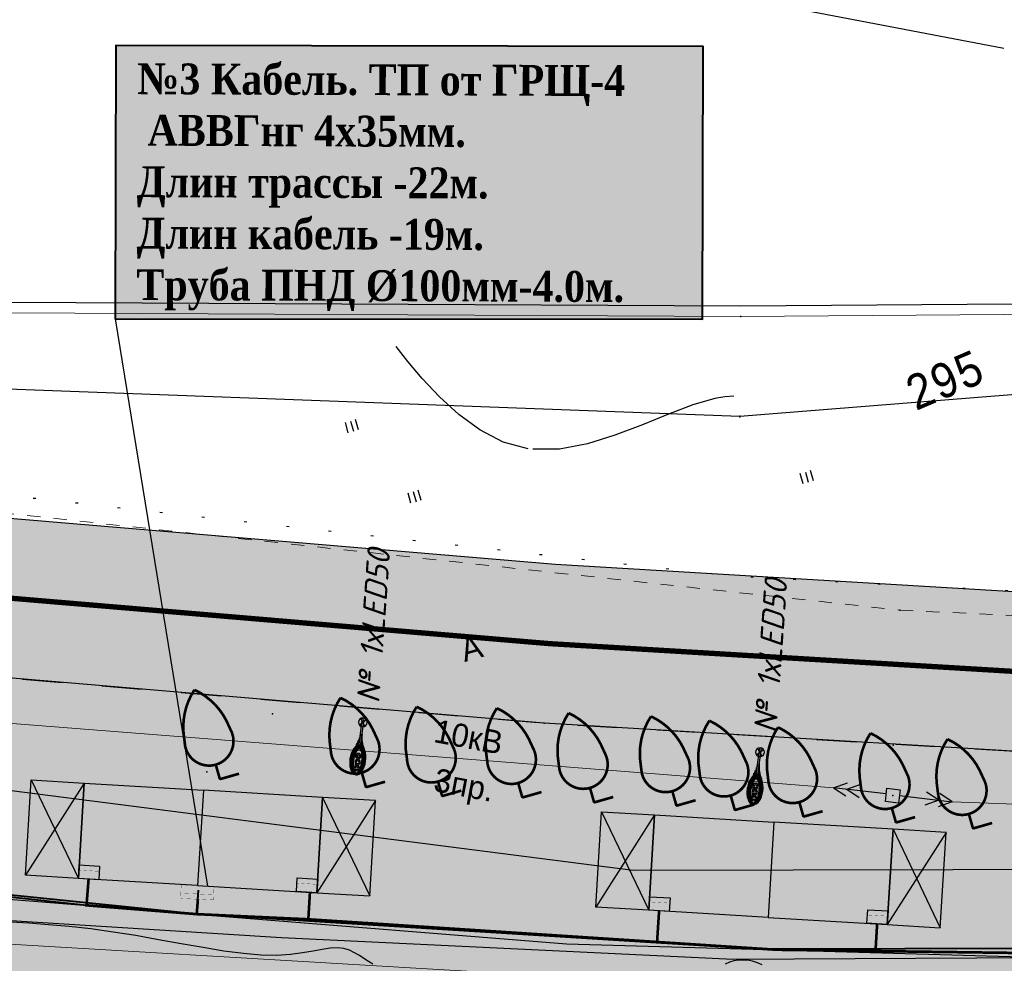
# Model space of a CAD drawing. Extents: x 4085 to 16701, y -65 to 10948.
# Tile 193 of 256: x 15022 to 15059, y 10819 to 10854. Entities that reach past the tile are written whole.
import ezdxf
from ezdxf.xclip import XClip

# ---------------------------------------------------------------- set-up
doc = ezdxf.new("R2010")
doc.units = 0
doc.header["$MEASUREMENT"] = 0
doc.header["$XCLIPFRAME"] = 0
for name, pattern in [('ACAD_ISO03W100', [30, 12, -18]), ('CONTI', [0]), ('STRIHSMALL', [1, 0.5, -0.5]), ('Д_ТРОТ_ТРУБА', [3, 1.5, -1.5]), ('ДОРОГИ_СТРОЯЩ', [9, 8, -1]), ('Контура низ откосов  Штриховая 0.1-0.5 - - - - - - -', [0.6, 0.1, -0.5]), ('РА_КОНТУРЫ', [1.5, 0, -1.5])]:
    doc.linetypes.add(name, pattern=pattern)
doc.layers.get('0').update_dxf_attribs({"color": 250, "linetype": 'CONTI'})
for name, color, linetype in [('(0001) граница', 7, 'Continuous'), ('(013) Газ', 30, 'ИК_Газопровод -------г--------'), ('(014) Водопровод', 5, 'ИК_Водопровод -------в--------'), ('(022) Возд. Линии', 7, 'Continuous'), ('(025) Дорога', 7, 'Continuous'), ('(035) Откосы', 7, 'Continuous'), ('(036) Растительность', 7, 'Continuous'), ('(037) Контуры', 7, 'Контура низ откосов  Штриховая 0.1-0.5 - - - - - - -'), ('(038) Деревья', 7, 'Continuous'), ('(040) Ограда', 7, 'Continuous'), ('GOR_BDEFAULT', 212, 'CONTI'), ('PI_TTDEFAULT', 5, 'CONTI'), ('Трассы.Дискретная модель.Подошвы откосов', 7, 'Continuous'), ('Электрика', 7, 'Continuous')]:
    doc.layers.add(name, color=color, linetype=linetype)
doc.layers.add('.', color=7, linetype='Continuous', lineweight=15)
doc.layers.add('0ZG - GOR-INCE', color=5, linetype='Continuous', lineweight=15)
doc.styles.add('BM-431', font='txt')
doc.styles.add('ISOCPEUR_0001', font='isocpeur.TTF', dxfattribs={"height": 0.2})
doc.styles.add('SHRFT', font='isocteur.ttf', dxfattribs={"width": 0.75})
doc.styles.get("Standard").update_dxf_attribs({"font": 'times.ttf'})
doc.linetypes.add('ИК_Водопровод -------в--------', pattern='A,9,-0.6,["В",Standard,S=1.199999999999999,R=0,X=0,Y=-0.6],-1.199999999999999', length=10.8)
doc.linetypes.add('ИК_Газопровод -------г--------', pattern='A,9,-0.6,["Г",Standard,S=1.199999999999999,R=0,X=0,Y=-0.6],-1.199999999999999', length=10.8)
doc.linetypes.add('ОГРАДА_ГЛИН', pattern='A,4,["|",Standard,S=0.8,R=0,X=0,Y=-0.8],0.5,["|",Standard,S=0.8,R=0,X=0,Y=-0.8],3.5', length=8)
doc.linetypes.add('ОТКОСЫ_НЕУКР', pattern='A,0.5,["|",Standard,S=1.199999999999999,R=0,X=0,Y=-1.199999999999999],1,["|",Standard,S=0.5,R=0,X=0,Y=-0.5],0.5', length=2)
pattern_1 = [(0, (0, 0), (0, 0.125), []), (90, (0, 0), (-0.125, 7.654042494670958e-18), [])]

# ---------------------------------------------------------------- blocks, each defined once
blk = doc.blocks.new('wedwedwedewdewd')
at = {"layer": '.', "linetype": 'Continuous'}
h = blk.add_hatch(color=256, dxfattribs=at)
h.dxf.hatch_style = 1
h.set_gradient(color1=(255, 217, 179), color2=(255, 209, 163), one_color=1, tint=0.8199999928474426, name='HEMISPHERICAL')
h.paths.add_polyline_path([(16128.6629179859, 10756.6104308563), (16126.6629179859, 10756.6104308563), (16126.6629179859, 10760.2104308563), (16128.6629179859, 10760.2104308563)])
h.paths.add_polyline_path([(16137.6629179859, 10756.6104308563), (16139.6629179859, 10756.6104308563), (16139.6629179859, 10760.2104308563), (16137.6629179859, 10760.2104308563)])
h = blk.add_hatch(color=256, dxfattribs=at)
h.dxf.hatch_style = 1
h.set_gradient(color1=(255, 127, 127), color2=(255, 133, 133), one_color=1, tint=0.7599999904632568, name='HEMISPHERICAL')
h.paths.add_polyline_path([(16133.1629179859, 10760.2104308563), (16133.1629179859, 10756.6104308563), (16137.6629179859, 10756.6104308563), (16137.6629179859, 10760.2104308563)])
h.paths.add_polyline_path([(16133.1629179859, 10760.2104308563), (16133.1629179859, 10756.6104308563), (16128.6629179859, 10756.6104308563), (16128.6629179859, 10760.2104308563)])
at = {"linetype": 'Continuous'}
for points in [[(16128.6629179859, 10756.6104308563), (16126.6629179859, 10756.6104308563), (16126.6629179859, 10760.2104308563), (16128.6629179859, 10760.2104308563)], [(16133.1629179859, 10760.2104308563), (16133.1629179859, 10756.6104308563), (16128.6629179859, 10756.6104308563), (16128.6629179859, 10760.2104308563)], [(16133.1629179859, 10760.2104308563), (16133.1629179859, 10756.6104308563), (16137.6629179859, 10756.6104308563), (16137.6629179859, 10760.2104308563)], [(16137.6629179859, 10756.6104308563), (16139.6629179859, 10756.6104308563), (16139.6629179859, 10760.2104308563), (16137.6629179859, 10760.2104308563)]]:
    blk.add_lwpolyline(points, close=True, dxfattribs=at)
for points in [[(16126.6629179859, 10760.2104308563), (16128.6629179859, 10756.6104308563)], [(16128.6629179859, 10760.2104308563), (16126.6629179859, 10756.6104308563)], [(16137.6629179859, 10760.2104308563), (16139.6629179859, 10756.6104308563)], [(16139.6629179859, 10760.2104308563), (16137.6629179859, 10756.6104308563)]]:
    blk.add_lwpolyline(points, dxfattribs=at)
blk = doc.blocks.new('Frukt')
at = {"const_width": 0.05}
for points in [[(-0.4205244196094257, 1.022529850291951, -0.1691763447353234), (1e-16, 1.75, -0.2441870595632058)], [(0.4205244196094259, 1.022529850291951, 0.1691763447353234), (1e-16, 1.75, 0.2441870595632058)], [(-0.4584567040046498, 0.7797198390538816, 1.08086464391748), (0.4584567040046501, 0.7797198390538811, 1.08086464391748)]]:
    blk.add_lwpolyline(points, format="xyb", dxfattribs=at)
for points in [[(-0.4205244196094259, 1.022529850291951), (-0.4584567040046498, 0.7797198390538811)], [(0.4205244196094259, 1.022529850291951), (0.4584567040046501, 0.7797198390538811)], [(0, 0), (0, 0.2749118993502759)], [(0, 0), (0.375, 0)]]:
    blk.add_lwpolyline(points, dxfattribs=at)
blk.add_lwpolyline([(0, 0), (0, 0.2749118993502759)])
blk = doc.blocks.new('SAFASDSADSD')
at = {"layer": '(038) Деревья', "color": 253, "linetype": 'Continuous', "xscale": 2, "yscale": 2, "zscale": 2, "rotation": 15.91962328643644}
for p in [(15435.62842464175, 10293.45722204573, -0.6399999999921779), (15441.13232691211, 10293.15530119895, -0.8279999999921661), (15444.0043858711, 10292.82022309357, -0.674999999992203), (15447.02492116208, 10292.76666642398, -0.6589999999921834), (15449.72946732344, 10292.58138766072, -0.7379999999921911), (15452.83238743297, 10292.45774003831, -0.7429999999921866), (15455.03145638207, 10292.29466730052, -0.8619999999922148), (15457.61921758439, 10292.04487967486, -0.8489999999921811), (15461.1039558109, 10291.82215972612, -0.6479999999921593), (15464.00628420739, 10291.59970560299, -0.8339999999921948)]:
    blk.add_blockref('Frukt', p, dxfattribs=at)
blk = doc.blocks.new('strela1')
at = {"layer": '(022) Возд. Линии'}
for p, q in [((-2, 0), (-1.5, 0.25)), ((0, 0), (-2, 0)), ((-2, 0), (-1.5, -0.25)), ((-1.5, 0), (-1, 0.25)), ((-1.5, 0), (-1, -0.25))]:
    blk.add_line(p, q, dxfattribs=at)
blk = doc.blocks.new('strela2')
at = {"layer": '(022) Возд. Линии'}
for p, q in [((0, 0), (2, 0)), ((1.5, 0), (1, 0.25)), ((1.5, 0), (1, -0.25)), ((2, 0), (1.5, 0.25)), ((2, 0), (1.5, -0.25))]:
    blk.add_line(p, q, dxfattribs=at)
blk = doc.blocks.new('U1062')
blk.add_lwpolyline([(-0.4981749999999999, -0.5072450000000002), (-0.4981749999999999, 0.4927550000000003), (0.5018250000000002, 0.4927550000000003), (0.5018250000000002, -0.5072450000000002)], close=True)
at = {"color": 4, "oblique": 15}
blk.add_attdef('Z', (1.096646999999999, -0.875141), '', height=2, dxfattribs=at)
blk = doc.blocks.new('I04020')
for p, q in [((-0.8, 0), (-0.8, 1.599999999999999)), ((0, 1.599999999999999), (0, 0)), ((0.8, 0), (0.8, 1.599999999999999))]:
    blk.add_line(p, q)
blk = doc.blocks.new('DWQDWQDWQDW')
at = {"layer": '(013) Газ', "color": 253, "elevation": -293.957, "flags": 128}
blk.add_lwpolyline([(16593.83506903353, 8974.110468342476), (16588.96545963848, 8968.736761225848), (16632.98667265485, 8943.083242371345), (16704.89038168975, 8901.987053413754), (16713.49512867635, 8898.601605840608), (16716.29561868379, 8902.06056614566), (16753.91639659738, 8891.037372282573), (16792.22739751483, 8888.710553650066), (16830.89549945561, 8890.879287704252), (16830.50853180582, 8918.83143865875)], dxfattribs=at)
at = {"layer": '(014) Водопровод', "color": 253, "elevation": -0.2139999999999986, "flags": 128}
blk.add_lwpolyline([(16576.37112010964, 8963.692651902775), (16647.22021744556, 8922.774417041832), (16676.61723473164, 8903.063879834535), (16729.17879445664, 8880.612172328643), (16787.81512696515, 8871.698870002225), (16848.04605080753, 8870.409413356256), (16903.72827593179, 8877.875031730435), (16942.08651437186, 8888.592403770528), (16968.85804464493, 8898.019312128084), (16985.97840509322, 8906.188265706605), (17005.34272647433, 8917.325592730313), (17029.56370210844, 8932.37398698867), (17030.32106021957, 8934.643155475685)], dxfattribs=at)
at = {"layer": '(025) Дорога', "color": 253, "linetype": 'Д_ТРОТ_ТРУБА', "elevation": -0.4010000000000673, "flags": 128}
blk.add_lwpolyline([(16566.95710446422, 8968.774648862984), (16581.35964468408, 8962.579843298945), (16593.92467366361, 8956.537509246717), (16606.68271899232, 8949.315799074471), (16619.4903360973, 8941.466356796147), (16632.3521543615, 8933.527680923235), (16644.7375996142, 8925.950764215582), (16657.88819308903, 8918.769131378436), (16670.94665096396, 8911.584201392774), (16683.91161958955, 8904.281972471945), (16697.34266377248, 8897.96886783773), (16711.11165083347, 8892.342929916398), (16724.9216501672, 8887.512931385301), (16739.10714151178, 8883.503847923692), (16753.61875502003, 8880.664484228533), (16784.58704305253, 8877.32039776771), (16810.58901265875, 8875.154393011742), (16851.88239628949, 8872.593959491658), (16870.9045429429, 8873.190305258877), (16896.32836116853, 8876.784183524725), (16922.73497409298, 8884.704644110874), (16937.64509330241, 8890.028293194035), (16946.15470516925, 8892.230724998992), (16961.10083296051, 8897.336424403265), (16974.97421041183, 8903.031104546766), (16988.47571634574, 8909.838002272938), (17001.44256465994, 8917.787105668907), (17014.22299669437, 8926.21469412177), (17017.81314260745, 8929.256083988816)], dxfattribs=at)
at = {"layer": '(035) Откосы', "color": 253, "linetype": 'ОТКОСЫ_НЕУКР', "ltscale": 1.5, "elevation": -0.6170000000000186, "flags": 128}
blk.add_lwpolyline([(16739.45308839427, 8875.20530978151), (16758.92019256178, 8871.7201008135), (16785.23249284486, 8868.989124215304), (16834.46331352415, 8866.430057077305), (16872.30635476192, 8865.117805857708), (16894.6491773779, 8865.49292062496), (16897.6269511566, 8866.243948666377), (16919.04864691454, 8873.140999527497), (16955.05316177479, 8885.96822939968), (16990.55466388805, 8900.238315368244), (17022.49028712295, 8919.820872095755)], dxfattribs=at)
at = {"layer": '(037) Контуры', "color": 253, "linetype": 'РА_КОНТУРЫ', "elevation": 0.1370000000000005, "flags": 128}
blk.add_lwpolyline([(16709.93101087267, 8900.003870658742), (16727.13231965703, 8893.835471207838), (16737.69941842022, 8890.020052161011), (16764.36353580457, 8886.408268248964), (16791.92882026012, 8882.68535570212), (16826.8782259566, 8880.017210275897), (16829.39197099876, 8881.426574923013), (16830.10129526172, 8884.267925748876), (16830.31817282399, 8891.853615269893)], dxfattribs=at)
at = {"layer": '(040) Ограда', "color": 253, "linetype": 'ОГРАДА_ГЛИН', "ltscale": 0.5, "elevation": 0.1370000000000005, "flags": 128}
blk.add_lwpolyline([(16711.29915377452, 8902.988500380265), (16714.09985229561, 8901.531539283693), (16715.19022451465, 8903.42581412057), (16754.76966630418, 8893.926719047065), (16792.35856682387, 8892.861280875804), (16829.90656992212, 8892.260254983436), (16829.68568297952, 8900.108678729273), (16829.1840738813, 8917.931555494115)], dxfattribs=at)
at = {"color": 253, "linetype": 'Continuous', "elevation": -0.6170000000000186}
blk.add_lwpolyline([(16558.80255977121, 8945.946029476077), (16570.6070005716, 8947.717188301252, -0.07815532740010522), (16597.94249155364, 8942.058203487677), (16620.12967143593, 8929.197915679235, 0.02195865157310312), (16680.08866086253, 8893.238522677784, 0.01496813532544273), (16723.48298193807, 8876.757839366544), (16750.88513959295, 8870.57602320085), (16790.77832134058, 8867.279309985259), (16872.31370058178, 8863.893621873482), (16895.15054692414, 8864.321306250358), (16944.32124811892, 8880.133131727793), (16994.43535242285, 8899.563749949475), (17012.77464116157, 8910.375999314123), (17023.26825659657, 8917.9292242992)], format="xyb", dxfattribs=at)
at = {"color": 253, "linetype": 'Continuous'}
for points, elevation in [([(16711.11455305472, 8902.633644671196), (16714.25530054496, 8900.999785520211), (16715.38769388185, 8902.96706253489), (16754.71675908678, 8893.528058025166), (16792.3496989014, 8892.461371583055), (16830.31817282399, 8891.853615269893), (16830.08552465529, 8900.119931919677), (16829.58391555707, 8917.942808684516)], 0.1370000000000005), ([(16737.97634096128, 8880.481025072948), (16795.4310455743, 8874.631195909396)], 0.4177193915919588), ([(16799.88561185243, 8873.995275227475), (16854.4341576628, 8870.687731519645)], 0.5227193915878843)]:
    blk.add_lwpolyline(points, dxfattribs=dict(at, elevation=elevation))
at = {"color": 253, "linetype": 'STRIHSMALL', "elevation": -0.1080000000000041}
blk.add_lwpolyline([(16683.38293585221, 8910.534855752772), (16713.86271344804, 8896.817288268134), (16737.53588446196, 8889.268521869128), (16798.08475644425, 8881.262483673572), (16829.05295367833, 8879.045837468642), (16831.14934190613, 8881.717680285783), (16831.25646008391, 8899.907069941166), (16831.3587894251, 8917.283282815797)], dxfattribs=at)
at = {"layer": 'GOR_BDEFAULT', "color": 253}
for points in [[(16784.23254662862, 8887.670188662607, 1.043000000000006), (16783.29392544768, 8887.943300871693, 1.043000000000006), (16782.42627346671, 8888.420774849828, 1.043000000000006), (16781.63999533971, 8889.022658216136, 1.043000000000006), (16780.92828191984, 8889.695538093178, 1.043000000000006), (16780.3011764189, 8890.400689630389, 1.043000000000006), (16779.76908173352, 8891.058167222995, 1.043000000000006), (16779.3395301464, 8891.638927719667, 1.043000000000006)], [(16792.02190475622, 8889.46306356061, 1.043000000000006), (16791.67521992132, 8889.445467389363, 1.043000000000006), (16791.30702683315, 8889.391301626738, 1.043000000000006), (16790.47456744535, 8889.175404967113, 1.043000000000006), (16789.5460338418, 8888.851947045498, 1.043000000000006), (16788.55010511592, 8888.469681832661, 1.043000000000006), (16787.50792531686, 8888.106417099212, 1.043000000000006), (16786.4603624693, 8887.803742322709, 1.043000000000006), (16785.41171403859, 8887.62475498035, 1.043000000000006), (16784.40499552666, 8887.642598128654, 1.043000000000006)], [(16792.58404419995, 8868.023725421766, 0.02799999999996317), (16792.40867197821, 8868.102115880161, 0.02799999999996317), (16792.22613948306, 8868.168306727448, 0.02799999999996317), (16792.0511555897, 8868.205467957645, 0.02799999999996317), (16791.8715270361, 8868.220755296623, 0.02799999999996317), (16791.69693272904, 8868.216682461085, 0.02799999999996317), (16791.5273706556, 8868.193257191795, 0.02799999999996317), (16791.35316392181, 8868.147958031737, 0.02799999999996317), (16791.19366883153, 8868.085818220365, 0.02799999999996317)], [(16777.91861819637, 8868.394945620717, 0.02799999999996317), (16777.75756979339, 8868.49772271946, 0.02799999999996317), (16777.5914878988, 8868.619857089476, 0.02799999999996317), (16777.42792312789, 8868.732311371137, 0.02799999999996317), (16777.24500129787, 8868.839735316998, 0.02799999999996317), (16777.05491818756, 8868.934963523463, 0.02799999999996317), (16776.84083436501, 8869.003283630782, 0.02799999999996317), (16776.6027480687, 8869.044702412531, 0.02799999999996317), (16776.32633900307, 8869.03481967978, 0.02799999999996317), (16776.02844383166, 8868.988358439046, 0.02799999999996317), (16775.67964178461, 8868.93899031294, 0.02799999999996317), (16775.28244998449, 8868.877035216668, 0.02799999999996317), (16774.82931681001, 8868.831534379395, 0.02799999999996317), (16774.30804824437, 8868.80964642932, 0.02799999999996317), (16773.71361054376, 8868.830729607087, 0.02799999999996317), (16773.05316675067, 8868.906972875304, 0.02799999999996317), (16772.32207019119, 8869.016510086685, 0.02799999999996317), (16771.5396781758, 8869.16437060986, 0.02799999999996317), (16770.72321821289, 8869.32403854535, 0.02799999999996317), (16769.87269055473, 8869.495512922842, 0.02799999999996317), (16769.0196467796, 8869.676663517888, 0.02799999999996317), (16768.16447420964, 8869.826264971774, 0.02799999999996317), (16767.32149716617, 8869.96870199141, 0.02799999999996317), (16766.51762005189, 8870.079980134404, 0.02799999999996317), (16765.7309719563, 8870.164736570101, 0.02799999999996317), (16764.99774760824, 8870.242720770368, 0.02799999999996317), (16764.31330184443, 8870.292060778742, 0.02799999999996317)], [(16792.58404419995, 8868.023725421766, 0.02799999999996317), (16792.40867197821, 8868.102115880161, 0.02799999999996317), (16792.22613948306, 8868.168306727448, 0.02799999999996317), (16792.0511555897, 8868.205467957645, 0.02799999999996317), (16791.8715270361, 8868.220755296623, 0.02799999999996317), (16791.69693272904, 8868.216682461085, 0.02799999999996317), (16791.5273706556, 8868.193257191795, 0.02799999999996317), (16791.35316392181, 8868.147958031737, 0.02799999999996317), (16791.19366883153, 8868.085818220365, 0.02799999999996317)], [(16777.91861819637, 8868.394945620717, 0.02799999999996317), (16777.75756979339, 8868.49772271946, 0.02799999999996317), (16777.5914878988, 8868.619857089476, 0.02799999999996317), (16777.42792312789, 8868.732311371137, 0.02799999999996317), (16777.24500129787, 8868.839735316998, 0.02799999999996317), (16777.05491818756, 8868.934963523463, 0.02799999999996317), (16776.84083436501, 8869.003283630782, 0.02799999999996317), (16776.6027480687, 8869.044702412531, 0.02799999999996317), (16776.32633900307, 8869.03481967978, 0.02799999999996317), (16776.02844383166, 8868.988358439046, 0.02799999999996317), (16775.67964178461, 8868.93899031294, 0.02799999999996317), (16775.28244998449, 8868.877035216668, 0.02799999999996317), (16774.82931681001, 8868.831534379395, 0.02799999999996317), (16774.30804824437, 8868.80964642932, 0.02799999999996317), (16773.71361054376, 8868.830729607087, 0.02799999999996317), (16773.05316675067, 8868.906972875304, 0.02799999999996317), (16772.32207019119, 8869.016510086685, 0.02799999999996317), (16771.5396781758, 8869.16437060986, 0.02799999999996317), (16770.72321821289, 8869.32403854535, 0.02799999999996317), (16769.87269055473, 8869.495512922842, 0.02799999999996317), (16769.0196467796, 8869.676663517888, 0.02799999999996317), (16768.16447420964, 8869.826264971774, 0.02799999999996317), (16767.32149716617, 8869.96870199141, 0.02799999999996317), (16766.51762005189, 8870.079980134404, 0.02799999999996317), (16765.7309719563, 8870.164736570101, 0.02799999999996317), (16764.99774760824, 8870.242720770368, 0.02799999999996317), (16764.31330184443, 8870.292060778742, 0.02799999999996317)]]:
    blk.add_polyline3d(points, dxfattribs=at)
at = {"layer": 'PI_TTDEFAULT', "color": 253}
for p in [(16792.3496989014, 8892.461371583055, 1.620999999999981), (16792.22524853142, 8888.679005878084, 0.3290000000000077), (16792.22739751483, 8888.710553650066, 0.3020000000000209), (16798.08475644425, 8881.262483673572, 0.3009999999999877), (16774.36660160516, 8877.910883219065, 0.4020000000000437), (16784.58704305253, 8877.32039776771, 0.2679999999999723), (16797.70981214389, 8876.175447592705, 0.4130000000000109), (16771.83851305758, 8875.788252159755, 0.8700000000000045), (16772.3216882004, 8875.494920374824, 0.5799999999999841), (16777.81699667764, 8875.06401303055, 0.3919999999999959), (16780.68040804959, 8874.66167571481, 0.5449999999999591), (16783.69885675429, 8874.537300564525, 0.5609999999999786), (16786.39831427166, 8874.288649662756, 0.4819999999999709), (16797.65368242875, 8874.280678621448, 0.4979999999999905), (16789.49748146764, 8874.09227086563, 0.4769999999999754), (16791.69212152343, 8873.877673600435, 0.3579999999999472), (16794.27331342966, 8873.567270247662, 0.3709999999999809), (16797.75187044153, 8873.262892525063, 0.5720000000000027), (16800.64818402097, 8872.972438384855, 0.3859999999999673)]:
    blk.add_point(p, dxfattribs=at)
at = {"layer": '(022) Возд. Линии', "color": 253, "extrusion": (-0.01087619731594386, 0.001552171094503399, 0.9999396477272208), "rotation": 351.8784939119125}
for name, p in [('strela1', (16796.42272292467, 8874.620761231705, -168.4222239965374)), ('strela2', (16796.91768063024, 8874.5499311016, -168.4222239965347))]:
    blk.add_blockref(name, p, dxfattribs=at)
at = {"layer": '(022) Возд. Линии', "color": 253, "extrusion": (-0.01087619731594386, 0.001552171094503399, 0.9999396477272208), "xscale": 0.5, "yscale": 0.5, "zscale": 0.5, "rotation": 351.8784939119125}
blk.add_blockref('U1062', (16796.66516417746, 8874.556504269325, -168.4222239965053), dxfattribs=at)
at = {"layer": '(036) Растительность', "color": 253, "linetype": 'Continuous', "extrusion": (-0.01063456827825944, -0.002758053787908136, 0.9999396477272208), "xscale": 0.25, "yscale": 0.25, "zscale": 0.25, "rotation": 14.53837778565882}
for p in [(16773.58445113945, 8887.143339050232, -496.8795259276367), (16790.67234030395, 8884.822485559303, -497.0548588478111), (16775.88055458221, 8884.431613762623, -496.896466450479)]:
    blk.add_blockref('I04020', p, dxfattribs=at)
at = {"layer": '(038) Деревья', "color": 253, "linetype": 'Continuous', "xscale": 2, "yscale": 2, "zscale": 2, "rotation": 14.5758826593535}
for p in [(16772.3216882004, 8875.494920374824, 0.5799999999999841), (16777.81699667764, 8875.06401303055, 0.3919999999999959), (16780.68040804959, 8874.66167571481, 0.5449999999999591), (16783.69885675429, 8874.537300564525, 0.5609999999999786), (16786.39831427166, 8874.288649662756, 0.4819999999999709), (16789.49748146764, 8874.09227086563, 0.4769999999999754), (16791.69212152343, 8873.877673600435, 0.3579999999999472), (16794.27331342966, 8873.567270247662, 0.3709999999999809), (16797.75187044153, 8873.262892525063, 0.5720000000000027), (16800.64818402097, 8872.972438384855, 0.3859999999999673)]:
    blk.add_blockref('Frukt', p, dxfattribs=at)
at = {"layer": '(022) Возд. Линии', "color": 253, "extrusion": (-0.01074418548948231, 0.002294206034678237, 0.9999396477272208), "style": 'BM-431'}
for s, p in [('10кВ', (16779.40492334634, 8877.101007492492, -159.5291735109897)), ('3пр.', (16779.35588323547, 8875.25820253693, -159.5291735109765))]:
    blk.add_text(s, height=0.8750000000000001, rotation=347.9473532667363, dxfattribs=at).set_placement(p)
at = {"layer": '(025) Дорога', "color": 253, "linetype": 'ДОРОГИ_СТРОЯЩ', "extrusion": (-0.01063456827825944, -0.002758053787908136, 0.9999396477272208), "style": 'BM-431'}
blk.add_text('A', height=0.8750000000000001, rotation=14.53837778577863, dxfattribs=at).set_placement((16777.56679165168, 8878.351432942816, -496.8954330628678))
at = {"layer": 'GOR_BDEFAULT', "color": 253, "style": 'SHRFT', "width": 0.75}
blk.add_text('295', height=1.3125, rotation=21.64072107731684, dxfattribs=at).set_placement((16798.83472471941, 8888.732759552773, 1.043000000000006))
blk = doc.blocks.new('A$C10aa157c')
at = {"layer": '.', "linetype": 'Continuous', "lineweight": 30}
h = blk.add_hatch(color=250, dxfattribs=at)
h.dxf.hatch_style = 1
h.set_gradient(color1=(51, 51, 51), color2=(51, 51, 51), one_color=1, tint=0.2000000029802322)
h.paths.add_polyline_path([(126.3564412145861, 68.20969362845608), (126.3564412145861, 60.14543646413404), (119.190363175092, 53.78011422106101), (110.3653580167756, 45.94123759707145), (106.847521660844, 42.81649322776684), (94.26823584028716, 34.09151423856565), (81.49136426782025, 25.8405171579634), (68.1531967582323, 18.71887362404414), (54.41717788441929, 12.70042121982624), (39.59489175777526, 7.245631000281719), (31.13926828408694, 4.844249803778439), (16.35809187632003, -0.8275857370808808), (-9.85552003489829, -9.365117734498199), (-35.18806824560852, -13.55421015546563), (-54.19099913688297, -14.59647169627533), (-95.5330705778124, -13.00509478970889), (-121.5786835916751, -11.4494461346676), (-152.6168759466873, -8.83250263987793), (-167.191083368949, -6.334225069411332), (-181.4666888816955, -2.658901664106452), (-195.3861565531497, 1.845916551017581), (-209.283288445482, 7.147417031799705), (-222.8586848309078, 13.14382019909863), (-235.9913293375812, 20.1400053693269), (-249.2146866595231, 27.01673148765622), (-262.5300769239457, 33.8880007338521), (-275.0897990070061, 41.17238829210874), (-288.1342465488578, 48.80726432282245), (-301.1224152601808, 56.35420234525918), (-314.0463051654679, 63.27474337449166), (-326.7495747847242, 69.02075895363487), (-341.2934258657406, 74.8761134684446), (-369.0938269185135, 86.0685550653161), (-366.8530132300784, 91.63441115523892), (-339.0526121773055, 80.44196955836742), (-324.3917479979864, 74.53950556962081), (-311.3907699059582, 68.65882879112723), (-298.1981247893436, 61.59437354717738), (-285.1116180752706, 53.99029499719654), (-272.0692668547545, 46.35664593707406), (-259.6474788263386, 39.15225737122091), (-246.4547890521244, 32.34430644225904), (-233.1965844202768, 25.44945819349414), (-220.2324603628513, 18.54304932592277), (-207.0003452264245, 12.69827729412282), (-193.3918239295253, 7.506876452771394), (-179.793426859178, 3.105967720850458), (-165.9341270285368, -0.4621757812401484), (-151.8565753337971, -2.875317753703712), (-121.1477076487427, -5.464494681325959), (-95.23877946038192, -7.011979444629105), (-54.24000764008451, -8.590141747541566), (-35.84375756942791, -7.581155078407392), (-11.28211946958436, -3.519543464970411), (14.35296780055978, 4.829568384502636), (29.24111810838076, 10.54245196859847), (37.73652797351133, 12.955132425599), (52.17507667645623, 18.26870238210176), (65.53231555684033, 24.12119189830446), (78.44565693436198, 31.01600815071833), (90.93007085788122, 39.07814309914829), (103.1321093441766, 47.54146374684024), (106.3807575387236, 50.42709972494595), (115.20576269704, 58.26597634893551), (120.3564412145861, 62.84110494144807), (120.3564412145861, 68.20969362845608)])
at = {"layer": '.', "linetype": 'Continuous', "lineweight": 50}
h = blk.add_hatch(color=4, dxfattribs=at)
h.dxf.hatch_style = 1
h.set_gradient(color1=(0, 255, 255), color2=(0, 255, 255), one_color=1, tint=0.5)
edge = h.paths.add_edge_path()
edge.add_line((117.4324962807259, 25.8464246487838), (111.2859458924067, 22.04202636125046))
edge.add_line((111.2859458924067, 22.04202636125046), (90.49397812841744, 10.57433190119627))
edge.add_line((90.49397812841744, 10.57433190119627), (88.23807309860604, 9.587726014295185))
edge.add_line((88.23807309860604, 9.587726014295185), (6.163735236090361, -19.95635591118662))
edge.add_arc((-27.70549202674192, 74.13336427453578), 100.0000000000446, 270.3128248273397, 289.7972202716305, ccw=False)
edge.add_line((-27.15951241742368, -25.86514524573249), (-114.5854871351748, -26.34248035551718))
edge.add_line((-114.5854871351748, -26.34248035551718), (-131.8038967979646, -25.51755084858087))
edge.add_line((-131.8038967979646, -25.51755084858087), (-156.2513825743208, -23.98036590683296))
edge.add_line((-156.2513825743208, -23.98036590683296), (-183.7814535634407, -18.45982324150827))
edge.add_line((-183.7814535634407, -18.45982324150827), (-197.4729350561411, -14.02515858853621))
edge.add_line((-197.4729350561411, -14.02515858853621), (-226.9882538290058, -3.257921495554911))
edge.add_line((-226.9882538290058, -3.257921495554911), (-229.3201723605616, -2.22804471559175))
edge.add_line((-229.3201723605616, -2.22804471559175), (-266.0129081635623, 18.33381446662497))
edge.add_line((-266.0129081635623, 18.33381446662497), (-302.414357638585, 39.40997971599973))
edge.add_line((-302.414357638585, 39.40997971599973), (-311.2653128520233, 44.05475481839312))
edge.add_arc((-5824.953526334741, -31255.54911888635), 31781.53489632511, 80.00936784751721, 80.04077242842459)
edge.add_arc((-344.2962635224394, -73.22361097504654), 121.3386725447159, 82.48260712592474, 104.7849835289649)
edge.add_line((-375.2609654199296, 44.0975750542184), (-422.1471010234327, 28.59770207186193))
edge.add_line((-422.1471010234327, 28.59770207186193), (-424.8801888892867, 34.73041368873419))
edge.add_line((-424.8801888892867, 34.73041368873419), (-369.9069065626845, 51.63645814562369))
edge.add_arc((-345.3716680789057, -51.17261419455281), 105.6961838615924, 80.20076656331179, 103.42249696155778, ccw=False)
edge.add_line((-327.3825670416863, 52.98148090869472), (-309.305153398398, 49.80210033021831))
edge.add_line((-309.305153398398, 49.80210033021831), (-299.5158731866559, 44.66491412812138))
edge.add_line((-299.5158731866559, 44.66491412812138), (-263.0429987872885, 23.54739438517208))
edge.add_line((-263.0429987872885, 23.54739438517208), (-226.6355735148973, 3.145417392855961))
edge.add_line((-226.6355735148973, 3.145417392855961), (-224.7456836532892, 2.310759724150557))
edge.add_line((-224.7456836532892, 2.310759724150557), (-195.5197359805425, -8.350914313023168))
edge.add_line((-195.5197359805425, -8.350914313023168), (-182.2621487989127, -12.64504079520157))
edge.add_line((-182.2621487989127, -12.64504079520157), (-155.4697206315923, -18.01766561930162))
edge.add_line((-155.4697206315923, -18.01766561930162), (-131.4720545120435, -19.52656724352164))
edge.add_line((-131.4720545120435, -19.52656724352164), (-114.4582114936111, -20.34169601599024))
edge.add_line((-114.4582114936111, -20.34169601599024), (-27.19227119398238, -19.86523467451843))
edge.add_arc((-27.70549202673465, 74.13336427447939), 93.99999999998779, 270.3128248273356, 289.7972202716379)
edge.add_line((4.131581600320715, -14.31097270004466), (86.01742751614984, 15.16525827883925))
edge.add_line((86.01742751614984, 15.16525827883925), (87.83742534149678, 15.96122288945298))
edge.add_line((87.83742534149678, 15.96122288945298), (108.2562857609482, 27.2231320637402))
edge.add_line((108.2562857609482, 27.2231320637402), (115.2645194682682, 31.56086796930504))
edge.add_line((115.2645194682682, 31.56086796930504), (117.4324962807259, 25.8464246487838))
at = {"linetype": 'Continuous'}
h = blk.add_hatch(color=256, dxfattribs=at)
h.dxf.hatch_style = 1
h.set_gradient(color1=(196, 196, 196), color2=(179, 179, 179), one_color=1, tint=0.699999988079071, name='SPHERICAL')
edge = h.paths.add_edge_path()
edge.add_line((-329.6939609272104, -123.8959480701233), (-413.5123903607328, -4.99904155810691))
edge.add_line((-413.5123903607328, -4.99904155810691), (-355.7886663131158, 33.28476060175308))
edge.add_line((-355.7886663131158, 33.28476060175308), (-335.031477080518, 75.58643090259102))
edge.add_line((-335.031477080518, 75.58643090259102), (-290.265852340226, 52.29770563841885))
edge.add_arc((-35.22096130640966, 435.710675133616), 460.4925641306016, 236.3682958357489, 253.1961533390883)
edge.add_arc((23.16678665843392, 1743.610821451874), 1759.185429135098, 263.7500878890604, 266.8247429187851)
edge.add_line((-74.2750708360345, -12.87386635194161), (-37.8087558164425, -12.38197344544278))
edge.add_line((-37.8087558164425, -12.38197344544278), (-8.681647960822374, -7.258780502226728))
edge.add_line((-8.681647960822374, -7.258780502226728), (21.71312455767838, 1.674478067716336))
edge.add_line((21.71312455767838, 1.674478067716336), (73.82824807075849, 22.10592837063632))
edge.add_line((73.82824807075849, 22.10592837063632), (122.4104008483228, 60.65294329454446))
edge.add_line((122.4104008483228, 60.65294329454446), (125.2745590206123, 27.75500045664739))
edge.add_line((125.2745590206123, 27.75500045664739), (114.748125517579, 2.379272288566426))
edge.add_line((114.748125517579, 2.379272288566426), (116.6623456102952, -0.02417328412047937))
edge.add_line((116.6623456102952, -0.02417328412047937), (116.2891382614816, -3.732436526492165))
edge.add_line((116.2891382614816, -3.732436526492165), (111.2584338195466, -27.65741119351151))
edge.add_line((111.2584338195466, -27.65741119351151), (112.8600939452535, -27.92515144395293))
edge.add_line((112.8600939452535, -27.92515144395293), (106.1017429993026, -65.58583641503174))
edge.add_line((106.1017429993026, -65.58583641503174), (101.2804055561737, -90.48027766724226))
edge.add_line((101.2804055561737, -90.48027766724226), (98.81490888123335, -96.13533966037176))
edge.add_line((98.81490888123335, -96.13533966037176), (53.13542081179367, -97.30507864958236))
edge.add_line((53.13542081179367, -97.30507864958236), (30.09047449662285, -97.89520286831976))
edge.add_line((30.09047449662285, -97.89520286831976), (12.28662535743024, -98.29843708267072))
edge.add_line((12.28662535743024, -98.29843708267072), (-62.51886126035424, -99.99268484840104))
edge.add_line((-62.51886126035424, -99.99268484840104), (-93.46711186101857, -101.1777100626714))
edge.add_line((-93.46711186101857, -101.1777100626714), (-93.73522817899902, -109.8933634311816))
edge.add_line((-93.73522817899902, -109.8933634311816), (-152.9130991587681, -112.2181400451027))
edge.add_line((-152.9130991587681, -112.2181400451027), (-153.085833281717, -120.2735644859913))
edge.add_line((-153.085833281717, -120.2735644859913), (-196.6151896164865, -120.663996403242))
edge.add_line((-196.6151896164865, -120.663996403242), (-196.010272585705, -100.2536491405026))
edge.add_line((-196.010272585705, -100.2536491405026), (-236.8828322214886, -97.89520286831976))
edge.add_line((-236.8828322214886, -97.89520286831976), (-266.6043384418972, -99.72434434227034))
edge.add_line((-266.6043384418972, -99.72434434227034), (-280.8519175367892, -100.7559259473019))
edge.add_line((-280.8519175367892, -100.7559259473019), (-292.7545044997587, -102.6790545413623))
edge.add_line((-292.7545044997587, -102.6790545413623), (-308.6164820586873, -109.5958216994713))
edge.add_line((-308.6164820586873, -109.5958216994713), (-329.6939609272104, -123.8959480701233))
blk.add_lwpolyline([(-373.7944340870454, 108.5221690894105), (-373.7944340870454, 37.87383067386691), (-338.7973859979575, -11.84971716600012), (-296.1668647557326, 12.1688909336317), (-278.1502265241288, 12.66864525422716), (-222.2923186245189, -17.35473897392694), (-192.3131233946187, -27.41567740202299), (-152.841873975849, -36.13979106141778), (-88.61392933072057, -37.22940865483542), (-24.38736609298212, -36.59652979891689), (-4.075459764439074, -35.34637554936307), (26.99026940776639, -25.76186857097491), (74.74103602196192, -7.278631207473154), (109.4043596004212, 7.298652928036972), (135.566190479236, 19.46775833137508), (110.1840137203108, 64.19822788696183), (9.488295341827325, 20.69822151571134), (-104.2532370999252, 13.96907995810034), (-207.6545405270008, 33.67587202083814), (-251.5703695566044, 64.2554686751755), (-301.8282399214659, 93.33502415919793), (-373.7944340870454, 108.5221690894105)], dxfattribs=at)
at = {"linetype": 'Continuous', "elevation": -1.620999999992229}
for points in [[(-54.19099913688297, -14.59647169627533), (-95.5330705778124, -13.00509478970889), (-121.5786835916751, -11.4494461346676), (-152.6168759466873, -8.83250263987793), (-167.191083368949, -6.334225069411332), (-181.4666888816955, -2.658901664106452), (-195.3861565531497, 1.845916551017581), (-209.283288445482, 7.147417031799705)], [(-207.0003452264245, 12.69827729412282), (-193.3918239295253, 7.506876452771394), (-179.793426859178, 3.105967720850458), (-165.9341270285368, -0.4621757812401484), (-151.8565753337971, -2.875317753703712), (-121.1477076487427, -5.464494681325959), (-95.23877946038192, -7.011979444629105), (-54.24000764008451, -8.590141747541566)]]:
    blk.add_lwpolyline(points, dxfattribs=at)
at = {"color": 7, "linetype": 'ACAD_ISO03W100', "ltscale": 0.2, "true_color": 0xffffff, "const_width": 0.2, "elevation": -1.620999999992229}
blk.add_lwpolyline([(-367.9734200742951, 88.8514831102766), (-340.1730190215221, 77.6590415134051), (-325.5706613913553, 71.78013226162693), (-312.7185375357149, 65.96678608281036), (-299.6602700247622, 58.97428794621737), (-286.6229323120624, 51.39877966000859), (-273.5795329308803, 43.76451711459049), (-261.0887778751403, 36.5201290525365), (-247.8347378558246, 29.68051896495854), (-234.593956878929, 22.79473178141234), (-221.5455725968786, 15.84343476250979), (-208.1418168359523, 9.922847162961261), (-194.3889902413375, 4.676396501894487), (-180.6300578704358, 0.2235330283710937), (-166.5626051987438, -3.398200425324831), (-152.2367256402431, -5.853910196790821), (-121.3631956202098, -8.456970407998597), (-95.38592501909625, -10.00853711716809), (-54.21550338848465, -11.59330672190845)], dxfattribs=at)
at = {"linetype": 'Continuous', "lineweight": 30}
blk.add_lwpolyline([(-424.8801888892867, 34.73041368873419), (-369.9069065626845, 51.63645814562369, -0.1016720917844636), (-327.3825670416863, 52.98148090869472), (-309.305153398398, 49.80210033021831), (-299.5158731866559, 44.66491412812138), (-263.0429987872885, 23.54739438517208), (-226.6355735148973, 3.145417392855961), (-224.7456836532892, 2.310759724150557), (-195.5197359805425, -8.350914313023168), (-182.2621487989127, -12.64504079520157), (-155.4697206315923, -18.01766561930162), (-131.4720545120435, -19.52656724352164), (-114.4582114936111, -20.34169601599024), (-27.19227119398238, -19.86523467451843, 0.0852221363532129)], format="xyb", dxfattribs=at)
at = {"linetype": 'Continuous'}
blk.add_blockref('SAFASDSADSD', (-15569.42628164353, -10307.01927286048), dxfattribs=at)
at = {"linetype": 'Continuous', "rotation": 356.565928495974}
for p in [(-16883.15177652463, -9788.491502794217, -32.28442113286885), (-16861.65467156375, -9789.68920512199, -32.28442113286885)]:
    blk.add_blockref('wedwedwedewdewd', p, dxfattribs=at)
at = {"layer": '0ZG - GOR-INCE', "linetype": 'Continuous', "rotation": 1.343740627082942}
blk.add_blockref('DWQDWQDWQDW', (-16693.37190173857, -9279.936333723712, -1.219999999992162), dxfattribs=at)
blk = doc.blocks.new('16Г5Ш1Д65')
at = {"layer": '.', "lineweight": 35}
h = blk.add_hatch(color=256, dxfattribs=at)
h.dxf.hatch_style = 1
h.paths.add_polyline_path([(408872.3951494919, 4233258.828926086), (408872.0779764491, 4233258.829036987), (408872.0802672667, 4233258.060426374), (408872.3946124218, 4233258.060316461)])
at = {"color": 250, "lineweight": 30, "const_width": 0.006399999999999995}
blk.add_lwpolyline([(408871.8826124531, 4233258.060495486), (408871.8831495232, 4233258.82910511), (408872.3951494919, 4233258.828926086), (408872.3946124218, 4233258.060316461)], close=True, dxfattribs=at)
at = {"layer": 'Электрика', "color": 250, "lineweight": 30, "const_width": 0.006399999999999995}
blk.add_lwpolyline([(408872.0802655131, 4233258.061014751), (408872.0779765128, 4233258.829015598)], dxfattribs=at)
blk = doc.blocks.new('151ГШ56Д')
at = {"layer": '.', "lineweight": 35}
h = blk.add_hatch(color=5, dxfattribs=at)
h.dxf.hatch_style = 1
h.paths.add_polyline_path([(409370.9448358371, 4233276.366838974), (409370.6303846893, 4233276.366948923), (409370.6299516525, 4233275.128481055), (409370.944298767, 4233275.128371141)])
at = {"color": 250, "lineweight": 30, "const_width": 0.006399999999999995}
blk.add_lwpolyline([(409370.4322987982, 4233275.128550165), (409370.4328358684, 4233276.367017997), (409370.9448358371, 4233276.366838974), (409370.944298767, 4233275.128371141)], close=True, dxfattribs=at)
at = {"layer": 'Электрика', "color": 250, "lineweight": 30, "const_width": 0.006399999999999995}
blk.add_lwpolyline([(409370.6299518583, 4233275.129069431), (409370.6303846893, 4233276.366948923)], dxfattribs=at)
blk = doc.blocks.new('7м')
at = {"layer": '.', "lineweight": 30}
h = blk.add_hatch(dxfattribs=at)
h.set_pattern_fill('NET', color=2)
h.set_pattern_definition(pattern_1)
edge = h.paths.add_edge_path()
edge.add_ellipse((1588.85175954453, -6995.365468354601), major_axis=(-1.399389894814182, -0.1881766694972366), ratio=0.5335890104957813, start_angle=-34.949835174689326, end_angle=180, ccw=False)
edge.add_arc((1586.18111601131, -6993.30175665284), 2.313932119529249, -50.68375688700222, -49.33296428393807)
edge.add_ellipse((1588.85175954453, -6995.365468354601), major_axis=(-1.399389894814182, -0.1881766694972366), ratio=0.5335890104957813, start_angle=-180, end_angle=-34.949835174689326, ccw=False)
edge = h.paths.add_edge_path(flags=16)
edge.add_ellipse((1588.943067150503, -6995.353190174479), major_axis=(-1.14631251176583, -0.1541452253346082), ratio=0.3472505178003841, start_angle=0, end_angle=360)
h.paths.add_polyline_path([(1588.509098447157, -6995.665277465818, 1), (1588.44207168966, -6995.166827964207, 1)], flags=0)
h.paths.add_polyline_path([(1588.492838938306, -6995.544362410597, 1), (1588.458331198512, -6995.287743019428, 1)], flags=0)
h.paths.add_polyline_path([(1589.07878447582, -6995.600364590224, 1), (1589.011757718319, -6995.101915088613, 1)], flags=0)
h.paths.add_polyline_path([(1589.063738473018, -6995.488473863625, 1), (1589.026803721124, -6995.213805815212, 1)], flags=0)
h.paths.add_polyline_path([(1589.658403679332, -6995.522422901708, 1), (1589.591376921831, -6995.023973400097, 1)], flags=0)
h.paths.add_polyline_path([(1589.643558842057, -6995.412028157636, 1), (1589.606221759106, -6995.134368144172, 1)], flags=0)
h = blk.add_hatch(dxfattribs=at)
h.set_pattern_fill('NET', color=2)
h.set_pattern_definition(pattern_1)
edge = h.paths.add_edge_path()
edge.add_ellipse((1588.85175954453, -6995.365468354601), major_axis=(-1.399389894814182, -0.1881766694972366), ratio=0.5335890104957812, start_angle=5.807238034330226, end_angle=37.642237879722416, ccw=False)
edge.add_line((1587.469710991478, -6995.628231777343), (1586.411253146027, -6995.7702452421))
edge.add_arc((1586.720157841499, -6998.570465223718), 2.817206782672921, 67.35168919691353, 96.29509850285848, ccw=False)
h = blk.add_hatch(dxfattribs=at)
h.set_pattern_fill('NET', color=2)
h.set_pattern_definition(pattern_1)
edge = h.paths.add_edge_path()
edge.add_ellipse((1588.85175954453, -6995.365468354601), major_axis=(-1.399389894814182, -0.1881766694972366), ratio=0.5335890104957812, start_angle=-34.94983514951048, end_angle=-6.815792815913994, ccw=False)
edge.add_arc((1586.18111601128, -6993.301756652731), 2.313932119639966, 280.1495201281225, 309.31624310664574, ccw=False)
edge.add_line((1586.58887147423, -6995.579478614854), (1587.450343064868, -6995.463698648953))
h = blk.add_hatch(color=2, dxfattribs=at)
h.dxf.hatch_style = 1
h.paths.add_polyline_path([(1588.605049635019, -6995.416052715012, 1), (1588.346120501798, -6995.416052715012, 1)])
h.paths.add_polyline_path([(1588.906700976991, -6995.351139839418, 1), (1589.183841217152, -6995.351139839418, 1)])
h.paths.add_polyline_path([(1589.76496986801, -6995.273198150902, 1), (1589.484810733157, -6995.273198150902, 1)])
at = {"lineweight": 30}
for points in [[(1587.611713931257, -6995.448307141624), (1584.849391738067, -6995.824219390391)], [(1587.646470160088, -6995.61059654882), (1584.868790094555, -6995.969604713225)], [(1585.637342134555, -6996.037547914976), (1584.897279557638, -6995.647340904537)], [(1585.517618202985, -6995.50728062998), (1585.017003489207, -6996.177608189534)], [(1587.450343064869, -6995.463698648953), (1586.389209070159, -6995.606312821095)], [(1587.469710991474, -6995.628231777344), (1586.411253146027, -6995.7702452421)]]:
    blk.add_lwpolyline(points, dxfattribs=at)
for points in [[(1586.389209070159, -6995.606312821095, 0.1501497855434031), (1587.64722392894, -6995.09195480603)], [(1586.411253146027, -6995.7702452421, -0.1269651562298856), (1587.804989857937, -6995.970504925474)]]:
    blk.add_lwpolyline(points, format="xyb", dxfattribs=at)
blk.add_lwpolyline([(1585.18098665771, -6995.761523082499), (1585.329760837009, -6995.741945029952), (1585.353635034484, -6995.923365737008), (1585.204860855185, -6995.942943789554)], close=True)
for centre, radius in [((1585.267310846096, -6995.842444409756), 0.4183163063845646), ((1588.475585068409, -6995.416052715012), 0.1294645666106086), ((1589.045271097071, -6995.351139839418), 0.1385701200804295), ((1589.624890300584, -6995.273198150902), 0.1400795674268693)]:
    blk.add_circle(centre, radius, dxfattribs=at)
at = {"color": 3, "lineweight": 30}
for centre in [(1588.475585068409, -6995.416052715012), (1589.045271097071, -6995.351139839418), (1589.624890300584, -6995.273198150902)]:
    blk.add_circle(centre, 0.2514679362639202, dxfattribs=at)
at = {"color": 5, "lineweight": 30}
for centre, major_axis, ratio in [((1588.85175954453, -6995.365468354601), (-1.399389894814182, -0.1881766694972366), 0.5335890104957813), ((1588.943067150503, -6995.353190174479), (-1.14631251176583, -0.1541452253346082), 0.3472505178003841)]:
    blk.add_ellipse(centre, major_axis=major_axis, ratio=ratio, start_param=-3.141592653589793, end_param=3.141592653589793, dxfattribs=at)
blk = doc.blocks.new('*U1787')
at = {"layer": 'Трассы.Дискретная модель.Подошвы откосов', "color": 0, "linetype": 'Continuous', "xscale": -0.3965507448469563, "yscale": 0.3965507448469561, "zscale": 0.3965507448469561, "rotation": 94.29743375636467}
blk.add_blockref('7м', (-2813.491954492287, 418.9963323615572), dxfattribs=at)
at = {"linetype": 'Continuous', "insert": (0.5621090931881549, 6.556896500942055, 4.82216602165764), "char_height": 0.8588382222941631, "attachment_point": 9, "rotation": 90.25476409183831, "style": 'ISOCPEUR_0001'}
blk.add_mtext_dynamic_manual_height_columns('\\pi-1.71768,l1.71768,t1.71768,6.87071;{\\fISOCPEUR|b0|i1|c204|p34;\\C6;№^I1хLED50}', width=10.47414019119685, gutter_width=1.051343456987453, heights=[0], dxfattribs=at)
blk = doc.blocks.new('*U1788')
at = {"color": 0, "linetype": 'ByBlock', "lineweight": -2, "transparency": 16777216, "rotation": 355.6855543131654}
for p in [(15026.24901964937, 10633.79272716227, -36.59046484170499), (15041.21535915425, 10632.66360765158, -36.59046484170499)]:
    blk.add_blockref('*U1787', p, dxfattribs=at)

msp = doc.modelspace()

# ---------------------------------------------------------------- block references
at = {"linetype": 'Continuous'}
ref = msp.add_blockref('A$C10aa157c', (15163.26248192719, 10839.00416148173, 0.1769999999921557), dxfattribs=at)
XClip(ref).set_block_clipping_path([(-373.7944340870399, 108.52216908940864), (-301.8282399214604, 93.33502415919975), (-251.57036955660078, 64.25546867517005), (-207.6545405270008, 33.67587202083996), (-104.25323709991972, 13.969079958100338), (9.488295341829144, 20.69822151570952), (110.18401372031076, 64.19822788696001), (135.5661904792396, 19.467758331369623), (74.7410360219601, -7.278631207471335), (26.99026940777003, -25.76186857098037), (-4.075459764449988, -35.34637554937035), (-88.61392933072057, -37.22940865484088), (-152.84187397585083, -36.1397910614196), (-192.31312339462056, -27.415677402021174), (-222.2923186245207, -17.35473897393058), (-278.15022652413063, 12.668645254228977), (-296.17026621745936, 12.384943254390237), (-338.7973859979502, -11.849717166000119), (-373.7944340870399, 37.873830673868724)])

# ---------------------------------------------------------------- next in the draw order: hatches: boundary and pattern name
at = {"layer": '.', "linetype": 'Continuous', "lineweight": 40, "true_color": 0xffffff}
h = msp.add_hatch(color=7, dxfattribs=at)
h.dxf.hatch_style = 1
h.paths.add_polyline_path([(15047.64718790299, 10842.76960289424), (15047.67686090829, 10853.04066979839), (15025.54892311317, 10853.08015624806), (15025.51915805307, 10842.78165033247)])

# ---------------------------------------------------------------- next in the draw order: linework, layer by layer
at = {"layer": '(0001) граница', "color": 5, "linetype": 'Continuous', "lineweight": 40, "elevation": -32.28442113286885}
msp.add_lwpolyline([(15025.51915805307, 10842.78165033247), (15047.64718790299, 10842.76960289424), (15047.67686090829, 10853.04066979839), (15025.54892311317, 10853.08015624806)], close=True, dxfattribs=at)
at = {"color": 5, "linetype": 'Continuous', "elevation": -32.28442113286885}
msp.add_lwpolyline([(15025.51915805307, 10842.78165033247), (15029.00130597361, 10821.41004747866)], dxfattribs=at)
at = {"color": 1, "lineweight": 40}
for points, elevation in [([(15205.83641997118, 10840.12215188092), (15206.18598078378, 10839.20236340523), (15195.10788591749, 10835.0528961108), (15162.30580612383, 10823.7417855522), (15150.4198119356, 10821.12163294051), (15121.73738481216, 10819.19943380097), (15049.74099424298, 10819.03527487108), (15028.59094601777, 10820.35748235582), (15010.89774174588, 10822.16857951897), (15011.07776869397, 10823.07217968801)], 0.1769999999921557), ([(15010.96125569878, 10822.15873974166), (15024.43792470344, 10820.69030035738), (15028.59094601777, 10820.35748235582), (15028.66284024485, 10821.2546040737)], -33.28442113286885)]:
    msp.add_lwpolyline(points, dxfattribs=dict(at, elevation=elevation))
at = {"color": 2, "linetype": 'Continuous', "elevation": -32.10742113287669}
for points in [[(15024.16554571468, 10822.21282024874), (15024.93281042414, 10822.16443944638), (15024.90058964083, 10821.65345433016), (15024.13348652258, 10821.70155608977)], [(15032.38225236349, 10821.72209070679), (15033.14951707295, 10821.67370990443), (15033.11729628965, 10821.16272478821), (15032.35019317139, 10821.21082654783)], [(15045.66156431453, 10821.01518342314), (15046.42893013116, 10820.96843366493), (15046.39779559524, 10820.45738121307), (15045.6305919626, 10820.50385227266)], [(15053.87816591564, 10820.52282588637), (15054.64553173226, 10820.47607612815), (15054.61439719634, 10819.9650236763), (15053.8471935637, 10820.01149473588)]]:
    msp.add_lwpolyline(points, close=True, dxfattribs=at)
at = {"color": 5, "linetype": 'Continuous', "const_width": 0.1, "elevation": -32.10742113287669}
for points in [[(15024.51703808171, 10821.67750520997), (15024.43792470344, 10820.69030035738), (15028.5909460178, 10820.35748235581), (15028.63597296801, 10820.91934464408), (15028.5909460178, 10820.35748235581), (15032.79665583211, 10820.16349955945), (15032.85755238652, 10821.17831144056), (15032.79665583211, 10820.16349955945), (15050.44716505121, 10819.01515658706), (15068.80970123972, 10818.77169266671), (15068.80425271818, 10820.13416744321), (15068.81169160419, 10818.77170353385), (15076.91303492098, 10818.81593587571), (15076.91948344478, 10820.16570368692)], [(15046.01419377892, 10820.48061674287), (15045.93793757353, 10819.30852714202)], [(15054.23079538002, 10819.98825920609), (15054.169440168, 10818.96580394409)]]:
    msp.add_lwpolyline(points, dxfattribs=at)

# ---------------------------------------------------------------- next in the draw order: block references
at = {"color": 1, "lineweight": 40}
msp.add_blockref('*U1788', (8.579928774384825, 193.7864667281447, 45.94299745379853), dxfattribs=at)
at = {"color": 5, "lineweight": 35}
for name, p, rotation in [('16Г5Ш1Д65', (-4184582.465667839, 682353.4229722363, -32.10742113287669), 266.4319581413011), ('16Г5Ш1Д65', (-4184574.24896119, 682352.9322426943, -32.10742113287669), 266.4319581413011), ('151ГШ56Д', (4227040.750456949, -578383.1023804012, -32.10742113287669), 87.56026106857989), ('16Г5Ш1Д65', (-4185978.921031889, 673423.8219715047, -32.10742113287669), 266.5537489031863), ('16Г5Ш1Д65', (-4185970.704430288, 673423.3296139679, -32.10742113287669), 266.5537489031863)]:
    msp.add_blockref(name, p, dxfattribs=dict(at, rotation=rotation))

# ---------------------------------------------------------------- next in the draw order: texts
at = {"layer": 'Электрика', "color": 0, "insert": (15026.35157875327, 10852.41295567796, -32.25465684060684), "char_height": 1.163408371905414, "width": 26.49153654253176, "attachment_point": 1, "rotation": 359.76732146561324}
msp.add_mtext('{\\fTimes New Roman|b1|i0|c204|p18;\\W0.9;\\C5;№3 Кабель. ТП от ГРЩ-4                      АВВГнг 4х35мм. \\PДлин трассы -22м.\\PДлин кабель -19м.\\PТруба ПНД %%C100мм-4.0м.}', dxfattribs=at)

doc.saveas('drawing.dxf')
